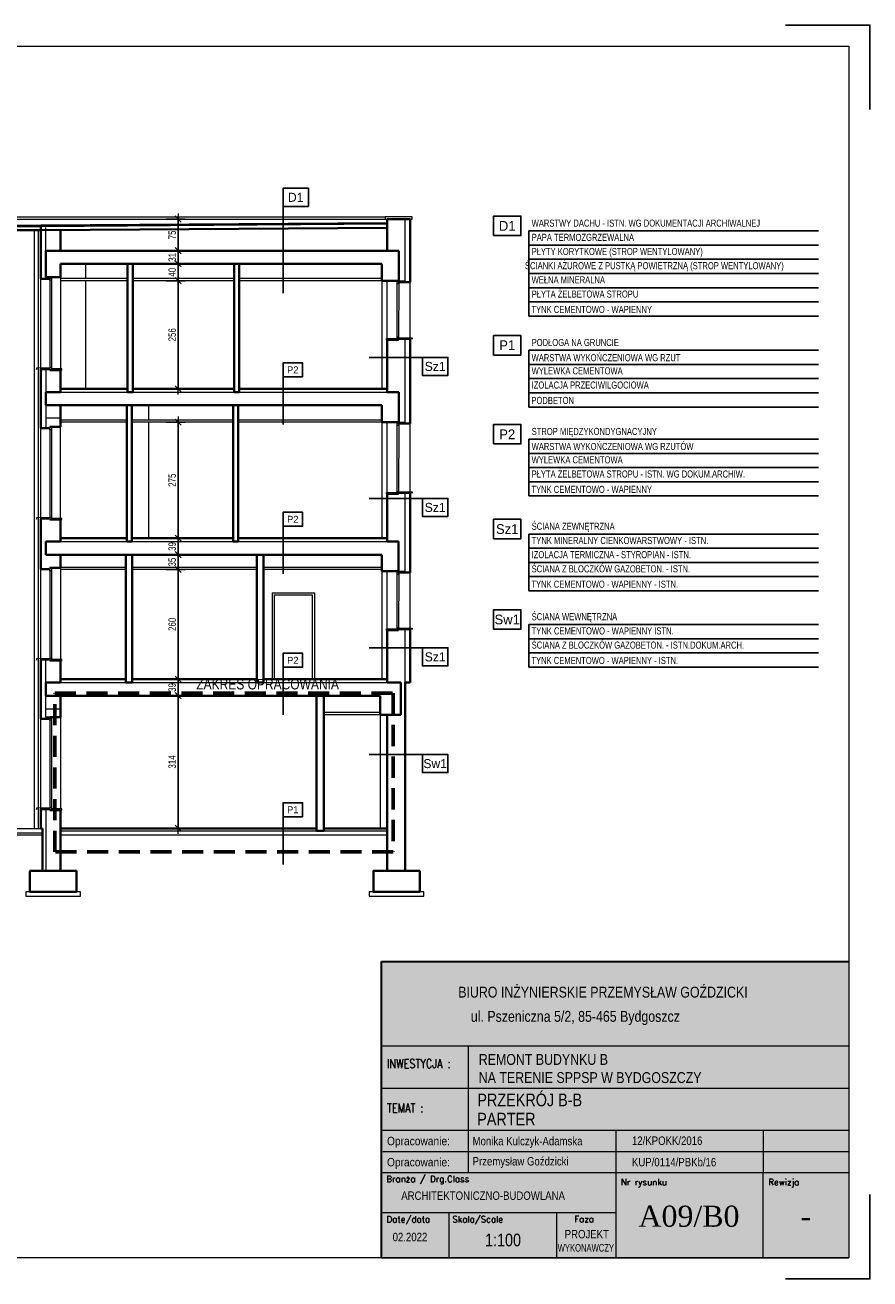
# Model space of a CAD drawing. Header units: millimetres. Extents: x 27490 to 108194, y -40520 to 41185.
# Tile 63 of 65: x 83384 to 85385, y -32473 to -29503. Entities that reach past the tile are written whole.
import ezdxf
from ezdxf.enums import TextEntityAlignment as Align

# ---------------------------------------------------------------- set-up
doc = ezdxf.new("R2010")
doc.units = ezdxf.units.MM
doc.linetypes.add('DASHEDX2', pattern=[1.5, 1, -0.5])
doc.layers.get('0').update_dxf_attribs({"lineweight": 18})
doc.layers.get('Defpoints').update_dxf_attribs({"lineweight": 18})
doc.layers.add('BA_odn', color=1, linetype='Continuous')
doc.layers.add('BS_TXG', color=2, linetype='Continuous')
for name, color, linetype, lineweight in [('BA_txs', 2, 'Continuous', 18), ('M_Ramki do druku', 7, 'Continuous', 18), ('M_Ramki rysunków', 2, 'Continuous', 18), ('PG_PRZERYWANE_ŚREDNIE', 1, 'DASHEDX2', 18), ('PG_STOLARKA', 1, 'Continuous', 18), ('PG_WIDOKOWE_CIENKIE', 1, 'Continuous', 18), ('PG_WYMIARY', 1, 'Continuous', 18), ('PG_ŚCIANY_SŁUPY', 4, 'Continuous', 35), ('Przekrojowa', 60, 'Continuous', 18), ('TABC', 1, 'Continuous', 18), ('TABELKA', 7, 'Continuous', 18)]:
    doc.layers.add(name, color=color, linetype=linetype, lineweight=lineweight)
doc.styles.add('BIKTG', font='BIKROMSW.SHX')
doc.styles.add('BIKTS', font='bikromsw.shx', dxfattribs={"width": 0.85})
doc.styles.add('BIKWYM', font='BIKROMSW.SHX', dxfattribs={"width": 0.8})
doc.styles.add('ROMANC', font='times.ttf', dxfattribs={"height": 20})
doc.styles.add('ROMANS', font='bikromsw.shx', dxfattribs={"width": 0.8})
doc.styles.add('SIMPLEX', font='SIMPLEX')
doc.dimstyles.new('BA_KR_50', dxfattribs={"dimscale": 0.5, "dimtxt": 25, "dimasz": 1.666667, "dimexe": 24, "dimexo": 0, "dimgap": 0, "dimtad": 0, "dimdec": 1, "dimrnd": 0.5, "dimzin": 9, "dimdsep": 46, "dimtxsty": 'BIKWYM', "dimblk": 'WYM-KR', "dimcen": 0, "dimdle": 20, "dimclrd": 256, "dimclre": 256, "dimclrt": 7, "dimadec": 0, "dimazin": 0, "dimtfac": 0.033333, "dimtdec": 1, "dimtmove": 0, "dimatfit": 3, "dimldrblk": 'WYM-KR', "dimfxl": 40, "dimfxlon": 1, "dimtvp": 0.8, "dimtolj": 1, "dimarcsym": 0})

# ---------------------------------------------------------------- blocks, each defined once
blk = doc.blocks.new('Znacznik_narozny')
at = {"layer": 'M_Ramki do druku', "lineweight": -2}
blk.add_lwpolyline([(0, -20), (0, 0), (20, 0)], dxfattribs=at)
blk = doc.blocks.new('A$C38c5ed0e')
at = {"true_color": 0xffffff}
h = blk.add_hatch(color=7, dxfattribs=at)
h.dxf.hatch_style = 1
h.paths.add_polyline_path([(1107.2, 702), (0, 702), (0, 0), (1107.2, 0)])
at = {"layer": 'Przekrojowa', "color": 18, "lineweight": 30, "true_color": 0x000000}
for p, q in [((0, 0), (0, 702)), ((0, 702), (1107.2, 702))]:
    blk.add_line(p, q, dxfattribs=at)
blk = doc.blocks.new('TAB-SP')
at = {"color": 18, "true_color": 0x000000}
for p, q in [((-5536, 0), (-5536, 3510)), ((-5536, 3510), (0, 3510)), ((0, 3510), (0, 0)), ((-4506, 2008), (-4506, 2508)), ((-5536, 2008), (0, 2008)), ((-4506, 1014), (-4506, 2025)), ((-2760, 1508), (-2760, 531)), ((-1014, 1508), (-1014, 1008)), ((-5520, 1258), (0, 1258)), ((0, 1008), (-5536, 1008)), ((-4506, 1008), (-4506, 1014)), ((-1014, 0), (-1014, 1008)), ((-5536, 0), (0, 0))]:
    blk.add_line(p, q, dxfattribs=at)
at = {"color": 18, "linetype": 'Continuous', "true_color": 0x000000}
for p, q in [((0, 2508), (-5536, 2508)), ((0, 1508), (-5536, 1508)), ((-2760, 531), (-5536, 531)), ((-4733, 0), (-4733, 531)), ((-3457, 0), (-3457, 531)), ((-2760, 531), (-2760, 0))]:
    blk.add_line(p, q, dxfattribs=at)
at = {"color": 18, "true_color": 0x000000, "style": 'ROMANS', "width": 0.711769}
for p, p2 in [((-5470, 1333), (-4691, 1333)), ((-5470, 1083), (-4691, 1083))]:
    blk.add_text('Opracowanie: ', height=100, dxfattribs=at).set_placement(p, p2, align=Align.FIT)
at = {"color": 18, "true_color": 0x000000, "style": 'BIKTS', "width": 0.85}
for tag, p, height in [('TEMAT1', (-4383, 1811), 150), ('TEMAT2', (-4383, 1591), 150), ('PROJEKTOWAł1', (-4383, 1336), 100), ('UPR.NR1', (-2569, 1341), 100), ('PROJEKTOWAŁ2', (-4383, 1086), 100), ('UPR.NR2', (-2569, 1091), 100), ('BRANżA', (-4783, 686), 100), ('FAZA', (-3199, 242), 100), ('DATA', (-5403, 196), 100), ('SKALA', (-4363, 136), 150), ('UPR.NR4', (-3378, 73), 100)]:
    blk.add_attdef(tag, p, '', height=height, dxfattribs=at)
at = {"color": 18, "true_color": 0x000000, "style": 'ROMANC'}
for tag, p in [('NR', (-2075, 368)), ('REWIZJA', (-508, 368))]:
    blk.add_attdef(tag, text='', height=250, dxfattribs=at).set_placement(p, align=Align.CENTER)
at = {"layer": 'TABC', "color": 18, "linetype": 'Continuous', "true_color": 0x000000, "style": 'SIMPLEX'}
for s, p in [('Branża / Drg.Class', (-5478, 896)), ('Nr rysunku', (-2700, 859)), ('Rewizja', (-954, 859)), ('Date/data', (-5475, 418)), ('Skala/Scale', (-4696, 418)), ('Faza', (-3252, 421))]:
    blk.add_text(s, height=74.6, dxfattribs=at).set_placement(p)
at = {"layer": 'TABELKA', "color": 18, "true_color": 0x000000}
for s, height, style, width, p in [('BIURO INŻYNIERSKIE PRZEMYSŁAW GOŹDZICKI', 128.93, 'BIKTS', 0.85, (-4626, 3082)), ('ul. Pszeniczna 5/2, 85-465 Bydgoszcz', 128.93, 'BIKTS', 0.85, (-4477, 2795)), ('REMONT BUDYNKU B', 128.93, 'BIKTS', 0.85, (-4383, 2285)), ('INWESTYCJA :', 105.6, 'SIMPLEX', 0.8, (-5470, 2248)), ('NA TERENIE SPPSP W BYDGOSZCZY', 128.93, 'BIKTS', 0.85, (-4383, 2070)), ('TEMAT :', 105.6, 'SIMPLEX', 0.8, (-5470, 1721))]:
    blk.add_text(s, height=height, dxfattribs=dict(at, style=style, width=width)).set_placement(p)
blk = doc.blocks.new('OZNWAR')
blk.add_lwpolyline([(-35, 0), (-35, 50), (35, 50), (35, 0)], close=True)
at = {"style": 'BIKTG'}
blk.add_attdef('OZNWAR', text='', height=25, dxfattribs=at).set_placement((0, 25), align=Align.MIDDLE)
blk = doc.blocks.new('WYM-KR')
at = {"linetype": 'ByBlock'}
blk.add_line((11.52, 0), (-11.52, 0), dxfattribs=at)
at = {"color": 7, "linetype": 'ByBlock'}
blk.add_line((6.24, 6.24), (-6.24, -6.24), dxfattribs=at)
blk = doc.blocks.new('*D673')
at = {"layer": 'Defpoints', "color": 0, "transparency": 16777216}
for p in [(83574.9, -31091.9), (83746.3, -31091.9), (83560.9, -31405.9)]:
    blk.add_point(p, dxfattribs=at)
at = {"layer": 'PG_WYMIARY', "lineweight": -2, "transparency": 16777216}
for p, q in [((83718.3, -31091.9), (83763.1, -31091.9)), ((83746.3, -31404.7), (83746.3, -31093)), ((83718.3, -31405.9), (83763.1, -31405.9))]:
    blk.add_line(p, q, dxfattribs=at)
at = {"layer": 'PG_WYMIARY', "lineweight": -2, "transparency": 16777216, "xscale": 1.166666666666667, "yscale": 1.166666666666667, "zscale": 1.166666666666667}
for p, rotation in [((83746.3, -31091.9), 90), ((83746.3, -31405.9), 270)]:
    blk.add_blockref('WYM-KR', p, dxfattribs=dict(at, rotation=rotation))
at = {"layer": 'PG_WYMIARY', "color": 7, "transparency": 16777216, "insert": (83732.3, -31248.9), "char_height": 17.5, "attachment_point": 5, "rotation": 90, "style": 'BIKWYM'}
blk.add_mtext('\\A1;314', dxfattribs=at)
blk = doc.blocks.new('*D674')
at = {"layer": 'Defpoints', "color": 0, "transparency": 16777216}
for p in [(83560.9, -31052.9), (83746.3, -31052.9), (83574.9, -31091.9)]:
    blk.add_point(p, dxfattribs=at)
at = {"layer": 'PG_WYMIARY', "lineweight": -2, "transparency": 16777216}
for p, q in [((83718.3, -31052.9), (83763.1, -31052.9)), ((83746.3, -31090.7), (83746.3, -31054)), ((83718.3, -31091.9), (83763.1, -31091.9))]:
    blk.add_line(p, q, dxfattribs=at)
at = {"layer": 'PG_WYMIARY', "lineweight": -2, "transparency": 16777216, "xscale": 1.166666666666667, "yscale": 1.166666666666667, "zscale": 1.166666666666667}
for p, rotation in [((83746.3, -31052.9), 90), ((83746.3, -31091.9), 270)]:
    blk.add_blockref('WYM-KR', p, dxfattribs=dict(at, rotation=rotation))
at = {"layer": 'PG_WYMIARY', "color": 7, "transparency": 16777216, "insert": (83732.3, -31072.4), "char_height": 17.5, "attachment_point": 5, "rotation": 90, "style": 'BIKWYM'}
blk.add_mtext('\\A1;39', dxfattribs=at)
blk = doc.blocks.new('*D665')
at = {"layer": 'Defpoints', "color": 0, "transparency": 16777216}
for p in [(83574.9, -30792.9), (83746.3, -30792.9), (83560.9, -31052.9)]:
    blk.add_point(p, dxfattribs=at)
at = {"layer": 'PG_WYMIARY', "lineweight": -2, "transparency": 16777216}
for p, q in [((83718.3, -30792.9), (83763.1, -30792.9)), ((83746.3, -31051.7), (83746.3, -30794)), ((83718.3, -31052.9), (83763.1, -31052.9))]:
    blk.add_line(p, q, dxfattribs=at)
at = {"layer": 'PG_WYMIARY', "lineweight": -2, "transparency": 16777216, "xscale": 1.166666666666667, "yscale": 1.166666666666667, "zscale": 1.166666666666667}
for p, rotation in [((83746.3, -30792.9), 90), ((83746.3, -31052.9), 270)]:
    blk.add_blockref('WYM-KR', p, dxfattribs=dict(at, rotation=rotation))
at = {"layer": 'PG_WYMIARY', "color": 7, "transparency": 16777216, "insert": (83732.3, -30922.9), "char_height": 17.5, "attachment_point": 5, "rotation": 90, "style": 'BIKWYM'}
blk.add_mtext('\\A1;260', dxfattribs=at)
blk = doc.blocks.new('*D666')
at = {"layer": 'Defpoints', "color": 0, "transparency": 16777216}
for p in [(83574.9, -30757.9), (83746.3, -30757.9), (83574.9, -30792.9)]:
    blk.add_point(p, dxfattribs=at)
at = {"layer": 'PG_WYMIARY', "lineweight": -2, "transparency": 16777216}
for p, q in [((83718.3, -30757.9), (83763.1, -30757.9)), ((83746.3, -30791.7), (83746.3, -30759)), ((83718.3, -30792.9), (83763.1, -30792.9))]:
    blk.add_line(p, q, dxfattribs=at)
at = {"layer": 'PG_WYMIARY', "lineweight": -2, "transparency": 16777216, "xscale": 1.166666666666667, "yscale": 1.166666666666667, "zscale": 1.166666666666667}
for p, rotation in [((83746.3, -30757.9), 90), ((83746.3, -30792.9), 270)]:
    blk.add_blockref('WYM-KR', p, dxfattribs=dict(at, rotation=rotation))
at = {"layer": 'PG_WYMIARY', "color": 7, "transparency": 16777216, "insert": (83732.3, -30775.4), "char_height": 17.5, "attachment_point": 5, "rotation": 90, "style": 'BIKWYM'}
blk.add_mtext('\\A1;35', dxfattribs=at)
blk = doc.blocks.new('*D667')
at = {"layer": 'Defpoints', "color": 0, "transparency": 16777216}
for p in [(83560.9, -30718.9), (83746.3, -30718.9), (83574.9, -30757.9)]:
    blk.add_point(p, dxfattribs=at)
at = {"layer": 'PG_WYMIARY', "lineweight": -2, "transparency": 16777216}
for p, q in [((83718.3, -30718.9), (83763.1, -30718.9)), ((83746.3, -30756.7), (83746.3, -30720)), ((83718.3, -30757.9), (83763.1, -30757.9))]:
    blk.add_line(p, q, dxfattribs=at)
at = {"layer": 'PG_WYMIARY', "lineweight": -2, "transparency": 16777216, "xscale": 1.166666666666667, "yscale": 1.166666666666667, "zscale": 1.166666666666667}
for p, rotation in [((83746.3, -30718.9), 90), ((83746.3, -30757.9), 270)]:
    blk.add_blockref('WYM-KR', p, dxfattribs=dict(at, rotation=rotation))
at = {"layer": 'PG_WYMIARY', "color": 7, "transparency": 16777216, "insert": (83732.3, -30738.4), "char_height": 17.5, "attachment_point": 5, "rotation": 90, "style": 'BIKWYM'}
blk.add_mtext('\\A1;39', dxfattribs=at)
blk = doc.blocks.new('*D668')
at = {"layer": 'Defpoints', "color": 0, "transparency": 16777216}
for p in [(83574.9, -30443.9), (83746.3, -30443.9), (83560.9, -30718.9)]:
    blk.add_point(p, dxfattribs=at)
at = {"layer": 'PG_WYMIARY', "lineweight": -2, "transparency": 16777216}
for p, q in [((83718.3, -30443.9), (83763.1, -30443.9)), ((83746.3, -30717.7), (83746.3, -30445)), ((83718.3, -30718.9), (83763.1, -30718.9))]:
    blk.add_line(p, q, dxfattribs=at)
at = {"layer": 'PG_WYMIARY', "lineweight": -2, "transparency": 16777216, "xscale": 1.166666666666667, "yscale": 1.166666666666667, "zscale": 1.166666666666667}
for p, rotation in [((83746.3, -30443.9), 90), ((83746.3, -30718.9), 270)]:
    blk.add_blockref('WYM-KR', p, dxfattribs=dict(at, rotation=rotation))
at = {"layer": 'PG_WYMIARY', "color": 7, "transparency": 16777216, "insert": (83732.3, -30581.4), "char_height": 17.5, "attachment_point": 5, "rotation": 90, "style": 'BIKWYM'}
blk.add_mtext('\\A1;275', dxfattribs=at)
blk = doc.blocks.new('*D669')
at = {"layer": 'Defpoints', "color": 0, "transparency": 16777216}
for p in [(83574.9, -30108.9), (83746.3, -30108.9), (83574.9, -30364.9)]:
    blk.add_point(p, dxfattribs=at)
at = {"layer": 'PG_WYMIARY', "lineweight": -2, "transparency": 16777216}
for p, q in [((83718.3, -30108.9), (83763.1, -30108.9)), ((83746.3, -30363.7), (83746.3, -30110)), ((83718.3, -30364.9), (83763.1, -30364.9))]:
    blk.add_line(p, q, dxfattribs=at)
at = {"layer": 'PG_WYMIARY', "lineweight": -2, "transparency": 16777216, "xscale": 1.166666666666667, "yscale": 1.166666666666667, "zscale": 1.166666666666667}
for p, rotation in [((83746.3, -30108.9), 90), ((83746.3, -30364.9), 270)]:
    blk.add_blockref('WYM-KR', p, dxfattribs=dict(at, rotation=rotation))
at = {"layer": 'PG_WYMIARY', "color": 7, "transparency": 16777216, "insert": (83732.3, -30236.9), "char_height": 17.5, "attachment_point": 5, "rotation": 90, "style": 'BIKWYM'}
blk.add_mtext('\\A1;256', dxfattribs=at)
blk = doc.blocks.new('*D670')
at = {"layer": 'Defpoints', "color": 0, "transparency": 16777216}
for p in [(83574.9, -30068.9), (83746.3, -30068.9), (83574.9, -30108.9)]:
    blk.add_point(p, dxfattribs=at)
at = {"layer": 'PG_WYMIARY', "lineweight": -2, "transparency": 16777216}
for p, q in [((83718.3, -30068.9), (83763.1, -30068.9)), ((83746.3, -30107.7), (83746.3, -30070)), ((83718.3, -30108.9), (83763.1, -30108.9))]:
    blk.add_line(p, q, dxfattribs=at)
at = {"layer": 'PG_WYMIARY', "lineweight": -2, "transparency": 16777216, "xscale": 1.166666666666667, "yscale": 1.166666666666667, "zscale": 1.166666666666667}
for p, rotation in [((83746.3, -30068.9), 90), ((83746.3, -30108.9), 270)]:
    blk.add_blockref('WYM-KR', p, dxfattribs=dict(at, rotation=rotation))
at = {"layer": 'PG_WYMIARY', "color": 7, "transparency": 16777216, "insert": (83732.3, -30088.9), "char_height": 17.5, "attachment_point": 5, "rotation": 90, "style": 'BIKWYM'}
blk.add_mtext('\\A1;40', dxfattribs=at)
blk = doc.blocks.new('*D671')
at = {"layer": 'Defpoints', "color": 0, "transparency": 16777216}
for p in [(83574.9, -30037.9), (83746.3, -30037.9), (83574.9, -30068.9)]:
    blk.add_point(p, dxfattribs=at)
at = {"layer": 'PG_WYMIARY', "lineweight": -2, "transparency": 16777216}
for p, q in [((83718.3, -30037.9), (83763.1, -30037.9)), ((83746.3, -30067.7), (83746.3, -30039)), ((83718.3, -30068.9), (83763.1, -30068.9))]:
    blk.add_line(p, q, dxfattribs=at)
at = {"layer": 'PG_WYMIARY', "lineweight": -2, "transparency": 16777216, "xscale": 1.166666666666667, "yscale": 1.166666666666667, "zscale": 1.166666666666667}
for p, rotation in [((83746.3, -30037.9), 90), ((83746.3, -30068.9), 270)]:
    blk.add_blockref('WYM-KR', p, dxfattribs=dict(at, rotation=rotation))
at = {"layer": 'PG_WYMIARY', "color": 7, "transparency": 16777216, "insert": (83732.3, -30053.4), "char_height": 17.5, "attachment_point": 5, "rotation": 90, "style": 'BIKWYM'}
blk.add_mtext('\\A1;31', dxfattribs=at)
blk = doc.blocks.new('*D672')
at = {"layer": 'Defpoints', "color": 0, "transparency": 16777216}
for p in [(83565.9, -29962.9), (83746.3, -29962.9), (83574.9, -30037.9)]:
    blk.add_point(p, dxfattribs=at)
at = {"layer": 'PG_WYMIARY', "lineweight": -2, "transparency": 16777216}
for p, q in [((83718.3, -29962.9), (83763.1, -29962.9)), ((83746.3, -30036.7), (83746.3, -29964)), ((83718.3, -30037.9), (83763.1, -30037.9))]:
    blk.add_line(p, q, dxfattribs=at)
at = {"layer": 'PG_WYMIARY', "lineweight": -2, "transparency": 16777216, "xscale": 1.166666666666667, "yscale": 1.166666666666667, "zscale": 1.166666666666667}
for p, rotation in [((83746.3, -29962.9), 90), ((83746.3, -30037.9), 270)]:
    blk.add_blockref('WYM-KR', p, dxfattribs=dict(at, rotation=rotation))
at = {"layer": 'PG_WYMIARY', "color": 7, "transparency": 16777216, "insert": (83732.3, -30000.4), "char_height": 17.5, "attachment_point": 5, "rotation": 90, "style": 'BIKWYM'}
blk.add_mtext('\\A1;75', dxfattribs=at)

msp = doc.modelspace()

# ---------------------------------------------------------------- linework, layer by layer
at = {"layer": 'BA_odn', "color": 18, "true_color": 0x000000}
for p, q in [((84577.09, -29991.01), (85263.46, -29991.01)), ((84577.09, -29991.01), (84577.09, -30192.61)), ((84577.09, -30024.61), (85263.46, -30024.61)), ((84577.09, -30058.21), (85263.46, -30058.21)), ((84577.09, -30091.81), (85263.46, -30091.81)), ((84577.09, -30125.41), (85263.46, -30125.41)), ((84577.09, -30159.01), (85263.46, -30159.01)), ((84577.09, -30192.61), (85263.46, -30192.61)), ((84577.09, -30273.72), (85263.46, -30273.72)), ((84577.09, -30273.72), (84577.09, -30408.12)), ((84577.09, -30307.32), (85263.46, -30307.32)), ((84577.09, -30340.92), (85263.46, -30340.92)), ((84577.09, -30374.52), (85263.46, -30374.52)), ((84577.09, -30408.12), (85263.46, -30408.12)), ((84577.09, -30484.44), (85263.46, -30484.44)), ((84577.09, -30484.44), (84577.09, -30618.84)), ((84577.09, -30518.04), (85263.46, -30518.04)), ((84577.09, -30551.64), (85263.46, -30551.64)), ((84577.09, -30585.24), (85263.46, -30585.24)), ((84577.09, -30618.84), (85263.46, -30618.84)), ((84577.09, -30709.06), (85263.46, -30709.06)), ((84577.09, -30709.06), (84577.09, -30843.46)), ((84577.09, -30742.66), (85263.46, -30742.66)), ((84577.09, -30776.26), (85263.46, -30776.26)), ((84577.09, -30809.86), (85263.46, -30809.86)), ((84577.09, -30843.46), (85263.46, -30843.46)), ((84577.09, -30923.27), (85263.46, -30923.27)), ((84577.09, -30923.27), (84577.09, -31024.07)), ((84577.09, -30956.87), (85263.46, -30956.87)), ((84577.09, -30990.47), (85263.46, -30990.47)), ((84577.09, -31024.07), (85263.46, -31024.07))]:
    msp.add_line(p, q, dxfattribs=at)
at = {"layer": 'BS_TXG', "color": 18, "true_color": 0x000000}
for p, q in [((83994.83, -29932.81), (83994.83, -30138.32)), ((84199.15, -30290.45), (84325.22, -30290.45)), ((83994.83, -30326.95), (83994.83, -30449.48)), ((84199.15, -30624.45), (84325.22, -30624.45)), ((83994.83, -30680.95), (83994.83, -30803.48)), ((84199.15, -30978.45), (84325.22, -30978.45)), ((83994.83, -31014.95), (83994.83, -31137.48)), ((84199.15, -31231.22), (84325.22, -31231.22)), ((83994.83, -31368.95), (83994.83, -31491.48))]:
    msp.add_line(p, q, dxfattribs=at)
at = {"layer": 'M_Ramki rysunków', "color": 18, "true_color": 0x000000}
msp.add_lwpolyline([(81485.14, -32423.39), (81485.14, -29553.39), (85335.14, -29553.39), (85335.14, -32423.39)], close=True, dxfattribs=at)
at = {"layer": 'PG_PRZERYWANE_ŚREDNIE', "color": 18, "lineweight": 60, "ltscale": 50, "true_color": 0x000000}
msp.add_lwpolyline([(83454.12, -31086.16), (84255.89, -31086.16), (84255.89, -31461.77), (83454.12, -31461.77)], close=True, dxfattribs=at)
at = {"layer": 'PG_STOLARKA', "color": 18, "true_color": 0x000000}
for p, q in [((83442.3, -30107.86), (83442.3, -30314.86)), ((83446.3, -30107.86), (83446.3, -30314.86)), ((84264.8, -30115.86), (84264.71, -30242.86)), ((84268.8, -30115.86), (84268.71, -30242.86)), ((84295.71, -30246.36), (84295.71, -30246.36)), ((83442.3, -30461.86), (83442.3, -30668.86)), ((83446.3, -30461.86), (83446.3, -30668.86)), ((84264.8, -30450.86), (84264.71, -30607.86)), ((84268.8, -30450.86), (84268.71, -30607.86)), ((84295.71, -30611.36), (84295.71, -30611.36)), ((83442.3, -30795.86), (83442.3, -31002.86)), ((83446.3, -30795.86), (83446.3, -31002.86)), ((84264.8, -30803.86), (84264.71, -30930.86)), ((84268.8, -30803.86), (84268.71, -30930.86)), ((84295.71, -30934.36), (84295.71, -30934.36)), ((83442.3, -31149.86), (83442.3, -31356.86)), ((83446.3, -31149.86), (83446.3, -31356.86))]:
    msp.add_line(p, q, dxfattribs=at)
for points in [[(83446.3, -30107.86), (83442.3, -30107.86), (83442.3, -30100.86), (83446.3, -30100.86)], [(84264.8, -30115.86), (84268.8, -30115.86), (84268.8, -30108.86), (84264.8, -30108.86)], [(84239.71, -30245.86), (84264.71, -30245.86), (84264.71, -30248.86), (84239.71, -30248.86)], [(84264.71, -30248.86), (84268.71, -30248.86), (84268.71, -30242.86), (84264.71, -30242.86)], [(83446.3, -30320.86), (83442.3, -30320.86), (83442.3, -30314.86), (83446.3, -30314.86)], [(83470.8, -30317.86), (83446.3, -30317.86), (83446.3, -30320.86), (83470.8, -30320.86)], [(83446.3, -30461.86), (83442.3, -30461.86), (83442.3, -30454.86), (83446.3, -30454.86)], [(84264.8, -30450.86), (84268.8, -30450.86), (84268.8, -30443.86), (84264.8, -30443.86)], [(84239.71, -30610.86), (84264.71, -30610.86), (84264.71, -30613.86), (84239.71, -30613.86)], [(84264.71, -30613.86), (84268.71, -30613.86), (84268.71, -30607.86), (84264.71, -30607.86)], [(83446.3, -30674.86), (83442.3, -30674.86), (83442.3, -30668.86), (83446.3, -30668.86)], [(83470.8, -30671.86), (83446.3, -30671.86), (83446.3, -30674.86), (83470.8, -30674.86)], [(83446.3, -30795.86), (83442.3, -30795.86), (83442.3, -30788.86), (83446.3, -30788.86)], [(84264.8, -30803.86), (84268.8, -30803.86), (84268.8, -30796.86), (84264.8, -30796.86)], [(84239.71, -30933.86), (84264.71, -30933.86), (84264.71, -30936.86), (84239.71, -30936.86)], [(84264.71, -30936.86), (84268.71, -30936.86), (84268.71, -30930.86), (84264.71, -30930.86)], [(83446.3, -31008.86), (83442.3, -31008.86), (83442.3, -31002.86), (83446.3, -31002.86)], [(83470.8, -31005.86), (83446.3, -31005.86), (83446.3, -31008.86), (83470.8, -31008.86)], [(83446.3, -31149.86), (83442.3, -31149.86), (83442.3, -31142.86), (83446.3, -31142.86)], [(83446.3, -31362.86), (83442.3, -31362.86), (83442.3, -31356.86), (83446.3, -31356.86)], [(83470.8, -31359.86), (83446.3, -31359.86), (83446.3, -31362.86), (83470.8, -31362.86)]]:
    msp.add_lwpolyline(points, close=True, dxfattribs=at)
at = {"layer": 'PG_WIDOKOWE_CIENKIE', "color": 18, "true_color": 0x000000}
for p, q in [((81859.8, -29957.86), (84236.8, -29957.86)), ((81859.8, -29962.86), (84236.8, -29962.86)), ((84283.8, -30108.86), (84283.8, -29962.86)), ((82681.96, -29977.56), (83420.8, -29977.56)), ((83405.79, -31406.86), (83405.87, -29989.39)), ((83415.79, -31406.86), (83415.87, -29989.39)), ((84241.8, -29971.83), (83420.8, -29977.56)), ((83432.8, -30037.86), (83432.8, -29983.25)), ((83526.8, -30068.86), (83526.8, -30103.86)), ((83420.8, -30318.36), (83420.8, -30104.36)), ((83467.8, -30100.86), (83467.8, -30320.86)), ((83626.8, -30103.86), (83467.8, -30103.86)), ((83626.8, -30108.86), (83467.8, -30108.86)), ((83526.8, -30108.86), (83526.8, -30364.86)), ((83878.8, -30103.86), (83638.8, -30103.86)), ((83878.8, -30108.86), (83638.8, -30108.86)), ((84228.8, -30103.86), (83890.8, -30103.86)), ((84228.8, -30108.86), (83890.8, -30108.86)), ((84228.8, -30108.86), (84228.8, -30364.86)), ((84241.8, -30245.86), (84241.8, -30108.86)), ((84268.8, -30108.86), (84283.8, -30108.86)), ((84295.71, -30246.36), (84295.8, -30112.36)), ((84283.8, -30443.86), (84283.8, -30246.36)), ((83420.8, -30318.36), (83420.8, -30318.36)), ((83432.8, -30318.36), (83432.8, -30372.86)), ((83467.8, -30372.86), (84241.8, -30372.86)), ((83432.8, -30403.86), (83432.8, -30458.36)), ((83676.24, -30403.86), (83676.24, -30438.86)), ((83467.8, -30434.86), (83432.8, -30434.86)), ((83624.83, -30438.86), (83467.8, -30438.86)), ((83876.8, -30438.86), (83636.8, -30438.86)), ((84228.8, -30438.86), (83888.8, -30438.86)), ((83420.8, -30672.36), (83420.8, -30458.36)), ((83624.83, -30443.86), (83467.8, -30443.86)), ((83467.8, -30674.86), (83467.8, -30454.86)), ((83876.8, -30443.86), (83636.8, -30443.86)), ((83676.24, -30443.86), (83676.24, -30718.86)), ((84228.8, -30443.86), (83888.8, -30443.86)), ((84228.8, -30443.86), (84228.8, -30718.86)), ((84241.8, -30610.86), (84241.8, -30443.86)), ((84268.8, -30443.86), (84283.8, -30443.86)), ((84295.8, -30611.36), (84295.8, -30447.36)), ((84283.8, -30796.86), (84283.8, -30611.36)), ((83420.8, -30672.36), (83420.8, -30672.36)), ((83467.8, -30726.86), (84241.8, -30726.86)), ((83420.8, -31006.36), (83420.8, -30792.36)), ((83622.8, -30787.86), (83467.8, -30787.86)), ((83467.8, -30788.86), (83467.8, -31005.86)), ((83622.8, -30792.86), (83467.8, -30792.86)), ((83932.8, -30787.86), (83637.8, -30787.86)), ((83932.8, -30792.86), (83637.8, -30792.86)), ((84228.8, -30787.86), (83948.8, -30787.86)), ((84228.8, -30792.86), (83948.8, -30792.86)), ((84228.8, -30792.86), (84228.8, -31052.86)), ((84241.8, -30933.86), (84241.8, -30796.86)), ((84268.8, -30796.86), (84283.8, -30796.86)), ((84295.71, -30934.36), (84295.8, -30800.36)), ((83969.05, -30847.86), (83969.05, -31052.86)), ((83969.05, -30847.86), (84069.05, -30847.86)), ((83974.05, -30852.86), (83974.05, -31052.86)), ((83974.05, -30852.86), (84064.05, -30852.86)), ((84064.05, -30852.86), (84064.05, -31052.86)), ((84069.05, -30847.86), (84069.05, -31052.86)), ((84283.8, -31060.86), (84283.8, -30934.36)), ((83420.8, -31006.36), (83420.8, -31006.36)), ((83432.8, -31142.86), (83432.8, -31006.36)), ((83467.8, -31060.86), (84241.8, -31060.86)), ((83637.8, -31060.86), (83932.8, -31060.86)), ((83432.8, -31122.86), (83467.8, -31122.86)), ((83420.8, -31360.36), (83420.8, -31146.36)), ((83442.3, -31142.86), (83432.8, -31142.86)), ((83467.8, -31142.86), (83467.8, -31359.86)), ((84224.8, -31131.86), (84091.8, -31131.86)), ((84224.8, -31131.86), (84091.8, -31131.86)), ((84224.8, -31136.86), (84091.8, -31136.86)), ((84224.8, -31136.86), (84091.8, -31136.86)), ((84224.8, -31136.86), (84224.8, -31406.86)), ((83432.8, -31360.36), (83432.8, -31506.86)), ((82677.8, -31416.86), (83424.8, -31416.86)), ((82677.8, -31421.86), (83424.8, -31421.86)), ((82681.8, -31406.86), (83420.8, -31406.86)), ((83467.8, -31411.86), (84241.8, -31411.86)), ((83467.8, -31421.86), (84239.3, -31421.86)), ((83432.8, -31506.86), (83467.8, -31506.86))]:
    msp.add_line(p, q, dxfattribs=at)
for points in [[(84300.8, -29957.86), (84236.8, -29957.86), (84236.8, -29962.86), (84300.8, -29962.86)], [(83515.3, -31556.86), (83385.3, -31556.86), (83385.3, -31566.86), (83515.3, -31566.86)], [(84328.8, -31556.86), (84198.8, -31556.86), (84198.8, -31566.86), (84328.8, -31566.86)]]:
    msp.add_lwpolyline(points, close=True, dxfattribs=at)
for points in [[(84268.71, -30243.46), (84300.84, -30244.31), (84300.84, -30247.47), (84299.79, -30245.8)], [(83442.3, -30315.46), (83410.68, -30316.31), (83410.68, -30319.47), (83411.72, -30317.8)], [(84268.71, -30608.46), (84300.84, -30609.31), (84300.84, -30612.47), (84299.79, -30610.8)], [(83442.3, -30669.46), (83410.68, -30670.31), (83410.68, -30673.47), (83411.72, -30671.8)], [(84268.71, -30931.46), (84300.84, -30932.31), (84300.84, -30935.47), (84299.79, -30933.8)], [(83442.3, -31003.46), (83410.68, -31004.31), (83410.68, -31007.47), (83411.72, -31005.8)], [(83442.3, -31357.46), (83410.68, -31358.31), (83410.68, -31361.47), (83411.72, -31359.8)]]:
    msp.add_lwpolyline(points, dxfattribs=at)
at = {"layer": 'PG_ŚCIANY_SŁUPY', "color": 18, "true_color": 0x000000}
for p, q in [((84241.8, -29962.86), (84241.8, -30037.86)), ((84241.8, -29962.86), (84295.8, -29962.86)), ((84295.8, -29962.86), (84295.8, -30112.36)), ((83420.79, -29989.35), (82681.94, -29989.39)), ((83420.8, -29979.35), (82681.96, -29979.39)), ((84241.8, -29973.65), (83420.8, -29979.35)), ((83420.8, -29979.35), (83420.8, -30104.36)), ((84241.8, -29983.65), (83420.8, -29989.35)), ((83467.98, -29989.02), (83467.8, -30037.86)), ((83432.8, -30037.86), (84241.8, -30037.86)), ((83432.8, -30037.86), (83432.8, -30100.86)), ((84268.8, -30037.86), (84241.8, -30037.86)), ((84268.8, -30108.86), (84268.8, -30037.86)), ((83467.8, -30068.86), (83467.8, -30100.86)), ((83467.8, -30068.86), (84228.8, -30068.86)), ((83626.8, -30068.86), (83626.8, -30372.86)), ((83638.8, -30068.86), (83638.8, -30372.86)), ((83878.8, -30068.86), (83878.8, -30372.86)), ((83890.8, -30068.86), (83890.8, -30372.86)), ((84228.8, -30068.86), (84228.8, -30108.86)), ((83420.8, -30104.36), (83442.3, -30104.36)), ((83442.3, -30100.86), (83432.8, -30100.86)), ((83467.8, -30100.86), (83442.3, -30100.86)), ((83442.3, -30104.36), (83442.3, -30100.86)), ((84268.8, -30108.86), (84228.8, -30108.86)), ((84268.8, -30112.36), (84268.8, -30108.86)), ((84295.8, -30112.36), (84268.8, -30112.36)), ((84241.8, -30248.86), (84241.8, -30364.86)), ((84241.8, -30248.86), (84268.71, -30248.86)), ((84295.8, -30246.36), (84268.71, -30246.36)), ((84268.71, -30246.36), (84268.71, -30248.86)), ((84295.8, -30246.36), (84295.71, -30246.36)), ((84295.8, -30246.36), (84295.8, -30447.36)), ((83420.8, -30318.36), (83420.8, -30458.36)), ((83420.8, -30318.36), (83442.3, -30318.36)), ((83442.3, -30318.36), (83442.3, -30320.86)), ((83467.8, -30320.86), (83442.3, -30320.86)), ((83467.8, -30320.86), (83467.8, -30372.86)), ((83432.8, -30403.86), (83432.8, -30372.86)), ((83432.8, -30372.86), (83467.8, -30372.86)), ((83467.8, -30364.86), (83626.8, -30364.86)), ((83626.8, -30372.86), (83638.8, -30372.86)), ((83638.8, -30364.86), (83878.8, -30364.86)), ((83878.8, -30372.86), (83890.8, -30372.86)), ((83890.8, -30364.86), (84241.8, -30364.86)), ((84241.8, -30364.86), (84241.8, -30372.86)), ((84241.8, -30372.86), (84268.8, -30372.86)), ((84268.8, -30372.86), (84268.8, -30443.86)), ((83432.8, -30403.86), (84228.8, -30403.86)), ((83467.8, -30403.86), (83467.8, -30454.86)), ((83624.8, -30403.86), (83624.8, -30726.86)), ((83624.83, -30403.86), (83624.83, -30718.86)), ((83636.8, -30403.86), (83636.8, -30718.86)), ((83636.8, -30403.86), (83636.8, -30726.86)), ((83876.8, -30403.86), (83876.8, -30718.86)), ((83876.8, -30403.86), (83876.8, -30726.86)), ((83888.8, -30403.86), (83888.8, -30726.86)), ((84228.8, -30443.86), (84228.8, -30403.86)), ((83420.8, -30458.36), (83442.3, -30458.36)), ((83467.8, -30454.86), (83442.3, -30454.86)), ((83442.3, -30458.36), (83442.3, -30454.86)), ((84228.8, -30443.86), (84268.8, -30443.86)), ((84268.8, -30443.86), (84228.8, -30443.86)), ((84268.8, -30447.36), (84268.8, -30443.86)), ((84295.8, -30447.36), (84268.8, -30447.36)), ((84241.8, -30613.86), (84241.8, -30726.86)), ((84241.8, -30613.86), (84268.71, -30613.86)), ((84295.8, -30611.36), (84268.71, -30611.36)), ((84268.71, -30611.36), (84268.71, -30613.86)), ((84295.8, -30611.36), (84295.71, -30611.36)), ((84295.8, -30611.36), (84295.8, -30800.36)), ((83420.8, -30672.36), (83420.8, -30792.36)), ((83420.8, -30672.36), (83442.3, -30672.36)), ((83442.3, -30672.36), (83442.3, -30674.86)), ((83467.8, -30674.86), (83442.3, -30674.86)), ((83467.8, -30674.86), (83467.8, -30726.86)), ((83432.8, -30726.86), (83432.8, -30757.86)), ((83432.8, -30726.86), (83467.8, -30726.86)), ((83467.8, -30718.86), (83624.83, -30718.86)), ((83624.8, -30726.86), (83636.8, -30726.86)), ((83636.8, -30718.86), (83876.8, -30718.86)), ((83876.8, -30726.86), (83888.8, -30726.86)), ((83888.8, -30718.86), (84241.8, -30718.86)), ((84268.71, -30726.86), (84241.8, -30726.86)), ((84268.71, -30796.86), (84268.71, -30726.86)), ((83432.8, -30757.86), (83467.8, -30757.86)), ((83467.8, -30757.86), (84228.8, -30757.86)), ((83467.8, -30757.86), (83467.8, -30788.86)), ((83622.8, -31060.86), (83622.8, -30757.86)), ((83637.8, -31060.86), (83637.8, -30757.86)), ((83932.8, -31060.86), (83932.8, -30757.86)), ((83948.8, -31060.86), (83948.8, -30757.86)), ((84228.8, -30796.86), (84228.8, -30757.86)), ((83420.8, -30792.36), (83442.3, -30792.36)), ((83467.8, -30788.86), (83442.3, -30788.86)), ((83442.3, -30792.36), (83442.3, -30788.86)), ((84228.8, -30796.86), (84268.71, -30796.86)), ((84268.8, -30796.86), (84228.8, -30796.86)), ((84268.8, -30800.36), (84268.8, -30796.86)), ((84295.8, -30800.36), (84268.8, -30800.36)), ((84241.8, -30936.86), (84241.8, -31060.86)), ((84241.8, -30936.86), (84268.71, -30936.86)), ((84295.8, -30934.36), (84268.71, -30934.36)), ((84268.71, -30934.36), (84268.71, -30936.86)), ((84295.8, -30934.36), (84295.71, -30934.36)), ((84295.8, -30934.36), (84295.8, -31060.86)), ((83420.8, -31006.36), (83420.8, -31146.36)), ((83420.8, -31006.36), (83442.3, -31006.36)), ((83442.3, -31006.36), (83442.3, -31008.86)), ((83467.8, -31008.86), (83442.3, -31008.86)), ((83467.8, -31008.86), (83467.8, -31060.86)), ((83467.8, -31060.86), (83432.8, -31060.86)), ((83432.8, -31060.86), (83432.8, -31091.86)), ((83467.8, -31052.86), (83622.8, -31052.86)), ((83622.8, -31060.86), (83637.8, -31060.86)), ((83637.8, -31052.86), (83932.8, -31052.86)), ((83932.8, -31060.86), (83948.8, -31060.86)), ((83948.8, -31052.86), (84241.8, -31052.86)), ((84241.8, -31060.86), (84273.8, -31060.86)), ((84273.8, -31136.86), (84273.8, -31060.86)), ((84283.8, -31060.86), (84283.8, -31506.86)), ((84295.8, -31060.86), (84283.8, -31060.86)), ((83432.8, -31091.86), (84224.8, -31091.86)), ((83467.8, -31091.86), (83467.8, -31142.86)), ((84074.3, -31091.86), (84074.3, -31411.86)), ((84091.8, -31091.86), (84091.8, -31411.86)), ((84224.8, -31091.86), (84224.8, -31136.86)), ((83420.8, -31146.36), (83442.3, -31146.36)), ((83467.8, -31142.86), (83442.3, -31142.86)), ((83442.3, -31146.36), (83442.3, -31142.86)), ((84224.8, -31136.86), (84273.8, -31136.86)), ((84241.8, -31136.86), (84241.8, -31506.86)), ((84241.8, -31304.86), (84241.8, -31506.86)), ((83420.8, -31360.36), (83420.8, -31406.86)), ((83420.8, -31360.36), (83442.3, -31360.36)), ((83442.3, -31360.36), (83442.3, -31362.86)), ((83467.8, -31362.86), (83442.3, -31362.86)), ((83467.8, -31362.86), (83467.8, -31506.86)), ((83420.8, -31406.86), (83424.8, -31406.86)), ((83424.8, -31406.86), (83424.8, -31506.86)), ((83467.8, -31406.86), (84074.3, -31406.86)), ((84074.3, -31411.86), (84091.8, -31411.86)), ((84091.8, -31406.86), (84241.8, -31406.86))]:
    msp.add_line(p, q, dxfattribs=at)
for points in [[(83505.3, -31506.86), (83395.3, -31506.86), (83395.3, -31556.86), (83505.3, -31556.86)], [(84318.8, -31506.86), (84208.8, -31506.86), (84208.8, -31556.86), (84318.8, -31556.86)]]:
    msp.add_lwpolyline(points, close=True, dxfattribs=at)

# ---------------------------------------------------------------- block references
at = {"color": 18, "true_color": 0x000000}
ref = msp.add_blockref('TAB-SP', (85335.14, -32423.39), dxfattribs=dict(at, xscale=0.1999999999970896, yscale=0.1999999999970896, zscale=0.1999999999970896))
ref.add_attrib('TEMAT1', 'PRZEKRÓJ B-B', (84455.21, -32064.42), dxfattribs={"color": 250, "height": 30, "style": 'BIKTS', "width": 0.85})
ref.add_attrib('TEMAT2', 'PARTER', (84454.81, -32109.83), dxfattribs={"color": 250, "height": 30, "style": 'BIKTS', "width": 0.85})
ref.add_attrib('PROJEKTOWAł1', 'Przemysław Goździcki', (84443.93, -32204.7), dxfattribs={"color": 250, "height": 20, "style": 'BIKTS', "width": 0.85})
ref.add_attrib('UPR.NR1', 'KUP/0114/PBKb/16', (84821.41, -32206.72), dxfattribs={"color": 250, "height": 20, "style": 'BIKTS', "width": 0.85})
ref.add_attrib('PROJEKTOWAł2', 'Monika Kulczyk-Adamska', (84443.93, -32156.86), dxfattribs={"color": 250, "height": 20, "style": 'BIKTS', "width": 0.85})
ref.add_attrib('UPR.NR2', '12/KPOKK/2016', (84821.41, -32155.91), dxfattribs={"color": 250, "height": 20, "style": 'BIKTS', "width": 0.85})
ref.add_attrib('UPR.NR4', 'WYKONAWCZY', (84645.53, -32408.71), dxfattribs={"color": 250, "height": 18, "style": 'BIKTS', "width": 0.75})
ref.add_attrib('BRANżA', 'ARCHITEKTONICZNO-BUDOWLANA', (84274.92, -32286.13), dxfattribs={"color": 250, "height": 20, "style": 'BIKTS', "width": 0.85})
ref.add_attrib('DATA', '02.2022', (84254.5, -32384.13), dxfattribs={"color": 250, "height": 20, "style": 'BIKTS', "width": 0.85})
ref.add_attrib('SKALA', '1:100', (84473.32, -32396.13), dxfattribs={"color": 250, "height": 30, "style": 'BIKTS', "width": 0.85})
ref.add_attrib('FAZA', 'PROJEKT ', (84662.1, -32377.32), dxfattribs={"color": 250, "height": 20, "style": 'BIKTS', "width": 0.85})
ref.add_attrib('NR', 'A09/B0', dxfattribs={"color": 250, "height": 50, "style": 'ROMANC'}).set_placement((84956.54, -32349.85), align=Align.CENTER)
ref.add_attrib('REWIZJA', '-', dxfattribs={"color": 250, "height": 50, "style": 'ROMANC'}).set_placement((85233.45, -32349.85), align=Align.CENTER)
at = {"layer": 'BS_TXG', "color": 18, "true_color": 0x000000, "rotation": 359.999998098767}
for p, xscale, yscale, zscale, values in [((84024.86, -29932.81), 0.8580000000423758, 0.8580000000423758, 0.8580000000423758, {'OZNWAR': 'D1'}), ((84525.92, -30002.21), 0.9240000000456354, 0.9240000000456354, 0.9240000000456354, {'OZNWAR': 'D1'}), ((84525.92, -30284.92), 0.9240000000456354, 0.9240000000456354, 0.9240000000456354, {'OZNWAR': 'P1'}), ((84017.93, -30336.48), 0.6600000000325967, 0.6600000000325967, 0.6600000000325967, {'OZNWAR': 'P2'}), ((84525.92, -30495.64), 0.9240000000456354, 0.9240000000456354, 0.9240000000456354, {'OZNWAR': 'P2'}), ((84017.93, -30690.48), 0.6600000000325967, 0.6600000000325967, 0.6600000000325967, {'OZNWAR': 'P2'}), ((84525.92, -30720.26), 0.9240000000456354, 0.9240000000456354, 0.9240000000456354, {'OZNWAR': 'Sz1'}), ((84525.92, -30934.47), 0.9240000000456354, 0.9240000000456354, 0.9240000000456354, {'OZNWAR': 'Sw1'}), ((84017.93, -31024.48), 0.6600000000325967, 0.6600000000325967, 0.6600000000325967, {'OZNWAR': 'P2'}), ((84017.93, -31378.48), 0.6600000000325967, 0.6600000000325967, 0.6600000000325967, {'OZNWAR': 'P1'})]:
    msp.add_blockref('OZNWAR', p, dxfattribs=dict(at, xscale=xscale, yscale=yscale, zscale=zscale)).add_auto_attribs(values)
at = {"layer": 'BS_TXG', "color": 18, "true_color": 0x000000}
ref = msp.add_blockref('OZNWAR', (84355.25, -30290.45), dxfattribs=dict(at, xscale=-0.8580000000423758, yscale=0.8580000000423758, zscale=0.8580000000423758, rotation=180.000001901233))
ref.add_attrib('OZNWAR', 'Sz1', dxfattribs={"layer": '0', "height": 21.45, "rotation": 0, "style": 'BIKTG'}).set_placement((84355.25, -30311.9), align=Align.MIDDLE)
ref = msp.add_blockref('OZNWAR', (84355.25, -30624.45), dxfattribs=dict(at, xscale=-0.8580000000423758, yscale=0.8580000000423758, zscale=0.8580000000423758, rotation=180.000001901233))
ref.add_attrib('OZNWAR', 'Sz1', dxfattribs={"layer": '0', "height": 21.45, "rotation": 0, "style": 'BIKTG'}).set_placement((84355.25, -30645.9), align=Align.MIDDLE)
ref = msp.add_blockref('OZNWAR', (84355.25, -30978.45), dxfattribs=dict(at, xscale=-0.8580000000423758, yscale=0.8580000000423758, zscale=0.8580000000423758, rotation=180.000001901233))
ref.add_attrib('OZNWAR', 'Sz1', dxfattribs={"layer": '0', "height": 21.45, "rotation": 0, "style": 'BIKTG'}).set_placement((84355.25, -30999.9), align=Align.MIDDLE)
ref = msp.add_blockref('OZNWAR', (84355.25, -31231.22), dxfattribs=dict(at, xscale=-0.8580000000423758, yscale=0.8580000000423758, zscale=0.8580000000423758, rotation=180.000001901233))
ref.add_attrib('OZNWAR', 'Sw1', dxfattribs={"layer": '0', "height": 21.45, "rotation": 0, "style": 'BIKTG'}).set_placement((84355.25, -31252.67), align=Align.MIDDLE)
at = {"layer": 'M_Ramki do druku', "color": 18, "lineweight": -2, "true_color": 0x000000, "xscale": -10, "yscale": 10, "zscale": 10}
msp.add_blockref('Znacznik_narozny', (85385.14, -29503.39), dxfattribs=at)
at = {"layer": 'M_Ramki do druku', "color": 18, "lineweight": -2, "true_color": 0x000000, "xscale": 10, "yscale": 10, "zscale": 10, "rotation": 180}
msp.add_blockref('Znacznik_narozny', (85385.14, -32473.39), dxfattribs=at)
at = {"layer": 'PG_WIDOKOWE_CIENKIE', "color": 6, "lineweight": 30}
msp.add_blockref('A$C38c5ed0e', (84227.92, -32423.39), dxfattribs=at)

# ---------------------------------------------------------------- texts
at = {"layer": 'BA_txs', "color": 18, "true_color": 0x000000, "style": 'BIKTS'}
for s, height, width, p in [('WARSTWY DACHU - ISTN. WG DOKUMENTACJI ARCHIWALNEJ', 16.8, 0.8, (84583.81, -29980.93)), ('PAPA TERMOZGRZEWALNA', 16.8, 0.8, (84583.81, -30014.53)), ('PŁYTY KORYTKOWE (STROP WENTYLOWANY)', 16.8, 0.8, (84583.81, -30048.13)), ('ŚCIANKI AŻUROWE Z PUSTKĄ POWIETRZNĄ (STROP WENTYLOWANY)', 16.8, 0.8, (84567.94, -30081.73)), ('WEŁNA MINERALNA', 16.8, 0.8, (84583.81, -30115.33)), ('PŁYTA ŻELBETOWA STROPU', 16.8, 0.8, (84583.81, -30148.93)), ('TYNK CEMENTOWO - WAPIENNY', 16.8, 0.8, (84583.29, -30185.34)), ('PODŁOGA NA GRUNCIE', 16.8, 0.8, (84583.81, -30263.64)), ('WARSTWA WYKOŃCZENIOWA WG RZUT', 16.8, 0.8, (84583.81, -30299.6)), ('WYLEWKA CEMENTOWA', 16.8, 0.8, (84583.81, -30330.84)), ('IZOLACJA PRZECIWILGOCIOWA', 16.8, 0.8, (84583.81, -30364.44)), ('PODBETON', 16.8, 0.8, (84583.29, -30400.85)), ('STROP MIĘDZYKONDYGNACYJNY', 16.8, 0.8, (84583.81, -30474.36)), ('WARSTWA WYKOŃCZENIOWA WG RZUTÓW', 16.8, 0.8, (84583.81, -30509.96)), ('WYLEWKA CEMENTOWA', 16.8, 0.8, (84583.81, -30541.56)), ('PŁYTA ŻELBETOWA STROPU - ISTN. WG DOKUM.ARCHIW.', 16.8, 0.8, (84583.81, -30575.16)), ('TYNK CEMENTOWO - WAPIENNY', 16.8, 0.8, (84583.29, -30611.57)), ('ŚCIANA ZEWNĘTRZNA', 16.8, 0.8, (84583.81, -30698.98)), ('ŚCIANA ZEWNĘTRZNA', 16.8, 0.8, (84583.81, -30698.98)), ('TYNK MINERALNY CIENKOWARSTWOWY - ISTN.', 16.8, 0.8, (84583.81, -30732.58)), ('IZOLACJA TERMICZNA - STYROPIAN - ISTN.', 16.8, 0.8, (84583.81, -30766.18)), ('ŚCIANA Z BLOCZKÓW GAZOBETON. - ISTN.', 16.8, 0.8, (84583.81, -30799.78)), ('TYNK CEMENTOWO - WAPIENNY - ISTN.', 16.8, 0.8, (84583.29, -30836.2)), ('ŚCIANA WEWNĘTRZNA', 16.8, 0.8, (84583.81, -30913.19)), ('TYNK CEMENTOWO - WAPIENNY ISTN.', 16.8, 0.8, (84583.81, -30946.79)), ('ŚCIANA Z BLOCZKÓW GAZOBETON. - ISTN.DOKUM.ARCH. ', 16.8, 0.8, (84583.81, -30980.39)), ('TYNK CEMENTOWO - WAPIENNY - ISTN.', 16.8, 0.8, (84583.29, -31016.81)), ('ZAKRES OPRACOWANIA', 25, 0.85, (83789.4, -31077.05))]:
    msp.add_text(s, height=height, dxfattribs=dict(at, width=width)).set_placement(p)

# ---------------------------------------------------------------- dimensions: what is measured, and where the dimension line sits
at = {"layer": 'PG_WYMIARY', "color": 18, "true_color": 0x000000}
for base, p1, p2, picture, middle in [((83746.31, -29962.86), (83574.85, -30037.86), (83565.85, -29962.86), '*D672', (83732.31, -30000.36)), ((83746.31, -30037.86), (83574.85, -30068.86), (83574.85, -30037.86), '*D671', (83732.31, -30053.36)), ((83746.31, -30068.86), (83574.85, -30108.86), (83574.85, -30068.86), '*D670', (83732.31, -30088.86)), ((83746.31, -30108.86), (83574.85, -30364.86), (83574.85, -30108.86), '*D669', (83732.31, -30236.86)), ((83746.31, -30443.86), (83560.85, -30718.86), (83574.85, -30443.86), '*D668', (83732.31, -30581.36)), ((83746.31, -30718.86), (83574.85, -30757.86), (83560.85, -30718.86), '*D667', (83732.31, -30738.36)), ((83746.31, -30757.86), (83574.85, -30792.86), (83574.85, -30757.86), '*D666', (83732.31, -30775.36)), ((83746.31, -30792.86), (83560.85, -31052.86), (83574.85, -30792.86), '*D665', (83732.31, -30922.86)), ((83746.31, -31052.86), (83574.85, -31091.86), (83560.85, -31052.86), '*D674', (83732.31, -31072.36)), ((83746.31, -31091.86), (83560.85, -31405.86), (83574.85, -31091.86), '*D673', (83732.31, -31248.86))]:
    dim = msp.add_linear_dim(base=base, p1=p1, p2=p2, angle=90, dimstyle='BA_KR_50', override={"dimscale": 0.7, "dimtmove": 1}, dxfattribs=at)
    dim.commit()
    dim.dimension.update_dxf_attribs({"geometry": picture, "text_midpoint": middle})

doc.saveas('drawing.dxf')
